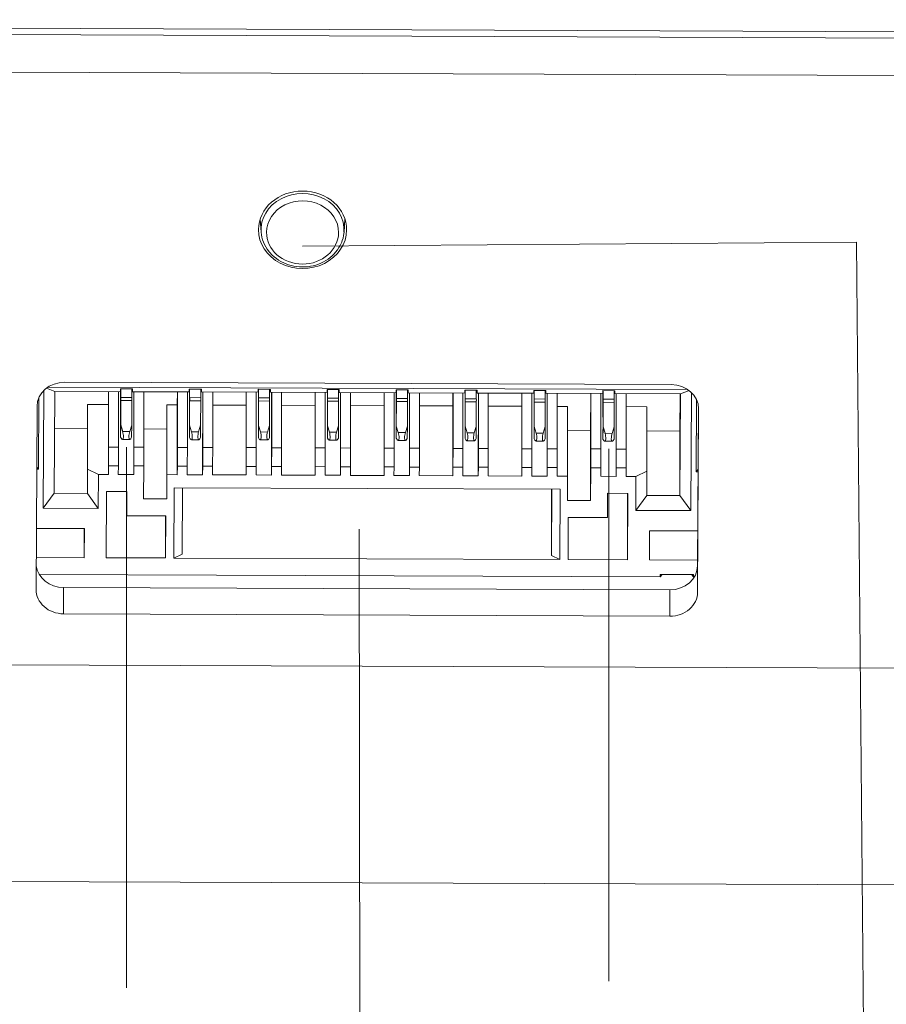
# Model space of a CAD drawing. Extents: x 0 to 841, y 0 to 594.
# Tile 81 of 88: x 726 to 742, y 435 to 453. Entities that reach past the tile are written whole.
import ezdxf

# ---------------------------------------------------------------- set-up
doc = ezdxf.new("R2010")
doc.units = 0

msp = doc.modelspace()

# ---------------------------------------------------------------- linework, layer by layer
at = {"color": 7, "lineweight": 13}
for p, q in [((684.919, 453.334), (759.886, 453.048)), ((759.886, 452.933), (684.919, 453.219)), ((684.919, 452.541), (759.886, 452.254)), ((741.254, 449.3), (741.486, 423.626)), ((668.434, 441.858), (745.441, 441.563)), ((776.289, 437.516), (668.385, 437.928))]:
    msp.add_line(p, q, dxfattribs=at)
at = {"color": 7, "lineweight": 13, "ltscale": 0.005961}
for p, q in [((730.453, 449.48), (730.435, 449.718)), ((731.956, 449.481), (731.973, 449.719))]:
    msp.add_line(p, q, dxfattribs=at)
at = {"color": 7, "lineweight": 13, "ltscale": 0.251255}
msp.add_line((741.254, 449.3), (731.204, 449.225), dxfattribs=at)
at = {"color": 7, "lineweight": 13, "ltscale": 0.274999}
for p, q in [((737.89, 446.719), (726.89, 446.761)), ((726.868, 443.039), (737.868, 442.997)), ((726.869, 442.561), (737.868, 442.519))]:
    msp.add_line(p, q, dxfattribs=at)
at = {"color": 7, "lineweight": 13, "ltscale": 0.053281}
msp.add_line((726.51, 446.61), (726.499, 444.478), dxfattribs=at)
at = {"color": 7, "lineweight": 13, "ltscale": 0.004005}
msp.add_line((726.561, 446.654), (726.71, 446.594), dxfattribs=at)
at = {"color": 7, "lineweight": 13, "ltscale": 0.289979}
msp.add_line((738.189, 446.63), (726.59, 446.674), dxfattribs=at)
at = {"color": 7, "lineweight": 13, "ltscale": 0.046126}
for p, q in [((726.7, 444.749), (726.71, 446.594)), ((738.05, 444.705), (738.06, 446.55))]:
    msp.add_line(p, q, dxfattribs=at)
at = {"color": 7, "lineweight": 13, "ltscale": 0.02975}
for p, q in [((726.71, 446.594), (727.9, 446.589)), ((736.87, 446.555), (738.06, 446.55))]:
    msp.add_line(p, q, dxfattribs=at)
at = {"color": 7, "lineweight": 13, "ltscale": 0.005893}
for p, q in [((727.682, 446.354), (727.683, 446.59)), ((728.933, 446.585), (728.932, 446.35)), ((731.433, 446.576), (731.432, 446.34)), ((732.683, 446.571), (732.682, 446.335)), ((733.933, 446.566), (733.932, 446.33))]:
    msp.add_line(p, q, dxfattribs=at)
at = {"color": 7, "lineweight": 13, "ltscale": 0.025123}
for p, q in [((727.684, 446.59), (727.684, 445.585)), ((727.864, 445.584), (727.864, 446.589)), ((728.324, 445.583), (728.324, 446.588)), ((728.934, 446.585), (728.934, 445.58)), ((729.114, 445.58), (729.114, 446.585)), ((729.394, 446.584), (729.394, 445.579)), ((729.574, 445.578), (729.574, 446.583)), ((730.184, 446.581), (730.184, 445.576)), ((730.644, 446.579), (730.644, 445.574)), ((730.824, 445.573), (730.824, 446.578)), ((731.434, 446.576), (731.434, 445.571)), ((731.614, 445.57), (731.614, 446.575)), ((731.894, 446.574), (731.894, 445.569)), ((732.864, 445.565), (732.864, 446.57)), ((733.324, 445.564), (733.324, 446.569)), ((733.934, 446.566), (733.934, 445.561)), ((734.114, 445.561), (734.114, 446.565)), ((734.394, 446.564), (734.394, 445.56)), ((734.574, 445.559), (734.574, 446.564)), ((735.184, 446.561), (735.184, 445.556)), ((735.364, 445.556), (735.364, 446.561)), ((735.644, 446.56), (735.644, 445.555)), ((735.824, 445.554), (735.824, 446.559)), ((736.434, 446.557), (736.434, 445.552)), ((736.894, 446.555), (736.894, 445.55))]:
    msp.add_line(p, q, dxfattribs=at)
at = {"color": 7, "lineweight": 13, "ltscale": 0.001303}
for p, q in [((727.9, 446.589), (727.9, 446.641)), ((728.12, 446.641), (728.12, 446.588)), ((728.12, 446.588), (728.12, 446.641)), ((729.15, 446.584), (729.15, 446.637)), ((729.37, 446.636), (729.37, 446.584)), ((730.4, 446.58), (730.4, 446.632)), ((730.62, 446.631), (730.62, 446.579)), ((730.62, 446.631), (730.62, 446.579)), ((731.65, 446.575), (731.65, 446.627)), ((733.12, 446.621), (733.12, 446.569)), ((733.12, 446.621), (733.12, 446.569)), ((734.15, 446.565), (734.15, 446.617)), ((735.4, 446.561), (735.4, 446.613)), ((735.62, 446.612), (735.62, 446.56)), ((735.62, 446.612), (735.62, 446.56)), ((736.65, 446.556), (736.65, 446.608)), ((736.87, 446.607), (736.87, 446.555)), ((736.87, 446.607), (736.87, 446.555))]:
    msp.add_line(p, q, dxfattribs=at)
at = {"color": 7, "lineweight": 13, "ltscale": 0.005501}
for p, q in [((728.12, 446.641), (727.9, 446.641)), ((729.37, 446.636), (729.15, 446.637)), ((733.12, 446.621), (732.9, 446.622)), ((734.37, 446.617), (734.15, 446.617))]:
    msp.add_line(p, q, dxfattribs=at)
at = {"color": 7, "lineweight": 13, "ltscale": 0.01203}
for p, q in [((727.904, 446.641), (727.904, 446.16)), ((729.154, 446.637), (729.154, 446.155)), ((731.654, 446.627), (731.654, 446.146)), ((734.154, 446.617), (734.154, 446.136)), ((736.654, 446.608), (736.654, 446.127))]:
    msp.add_line(p, q, dxfattribs=at)
at = {"color": 7, "lineweight": 13, "ltscale": 0.004996}
for p, q in [((727.906, 446.641), (727.906, 446.442)), ((729.156, 446.637), (729.156, 446.437)), ((730.406, 446.632), (730.406, 446.432)), ((732.906, 446.622), (732.906, 446.422)), ((734.156, 446.617), (734.156, 446.418)), ((735.406, 446.613), (735.406, 446.413))]:
    msp.add_line(p, q, dxfattribs=at)
at = {"color": 7, "lineweight": 13, "ltscale": 0.003886}
for p, q in [((728.106, 446.485), (728.106, 446.641)), ((729.356, 446.48), (729.356, 446.636)), ((730.606, 446.476), (730.606, 446.631)), ((733.106, 446.466), (733.106, 446.621)), ((734.356, 446.461), (734.356, 446.617)), ((735.606, 446.456), (735.606, 446.612)), ((736.856, 446.452), (736.856, 446.607)), ((730.823, 445.232), (730.822, 445.077)), ((733.932, 445.065), (733.933, 445.22))]:
    msp.add_line(p, q, dxfattribs=at)
at = {"color": 7, "lineweight": 13, "ltscale": 0.000347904}
for p, q in [((728.12, 446.616), (728.106, 446.616)), ((730.62, 446.607), (730.606, 446.607)), ((731.87, 446.602), (731.856, 446.602)), ((735.62, 446.588), (735.606, 446.588)), ((736.87, 446.583), (736.856, 446.583))]:
    msp.add_line(p, q, dxfattribs=at)
at = {"color": 7, "lineweight": 13, "ltscale": 0.025749}
for p, q in [((728.12, 446.588), (729.15, 446.584)), ((730.62, 446.579), (731.65, 446.575)), ((731.87, 446.574), (732.9, 446.57)), ((733.12, 446.569), (734.15, 446.565)), ((734.37, 446.565), (735.4, 446.561))]:
    msp.add_line(p, q, dxfattribs=at)
at = {"color": 7, "lineweight": 13, "ltscale": 0.037532}
for p, q in [((728.142, 445.087), (728.143, 446.588)), ((730.642, 445.077), (730.643, 446.579)), ((733.142, 445.068), (733.143, 446.569)), ((734.392, 445.063), (734.393, 446.564)), ((735.642, 445.058), (735.643, 446.56))]:
    msp.add_line(p, q, dxfattribs=at)
at = {"color": 7, "lineweight": 13, "ltscale": 0.025124}
for p, q in [((728.144, 446.588), (728.144, 445.583)), ((730.364, 445.575), (730.364, 446.58)), ((732.074, 445.568), (732.074, 446.573)), ((732.684, 446.571), (732.684, 445.566)), ((733.144, 446.569), (733.144, 445.564)), ((736.614, 445.551), (736.614, 446.556)), ((737.074, 445.549), (737.074, 446.554))]:
    msp.add_line(p, q, dxfattribs=at)
at = {"color": 7, "lineweight": 13, "ltscale": 0.000347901}
for p, q in [((729.37, 446.612), (729.356, 446.612)), ((734.37, 446.592), (734.356, 446.592))]:
    msp.add_line(p, q, dxfattribs=at)
at = {"color": 7, "lineweight": 13, "ltscale": 0.001304}
for p, q in [((729.37, 446.636), (729.37, 446.584)), ((731.87, 446.626), (731.87, 446.574)), ((731.87, 446.626), (731.87, 446.574)), ((732.9, 446.57), (732.9, 446.622)), ((734.37, 446.617), (734.37, 446.565)), ((734.37, 446.617), (734.37, 446.565))]:
    msp.add_line(p, q, dxfattribs=at)
at = {"color": 7, "lineweight": 13, "ltscale": 0.025751}
for p, q in [((729.37, 446.584), (730.4, 446.58)), ((735.62, 446.56), (736.65, 446.556))]:
    msp.add_line(p, q, dxfattribs=at)
at = {"color": 7, "lineweight": 13, "ltscale": 0.037531}
for p, q in [((729.392, 445.082), (729.393, 446.584)), ((731.892, 445.073), (731.893, 446.574)), ((736.892, 445.054), (736.893, 446.555))]:
    msp.add_line(p, q, dxfattribs=at)
at = {"color": 7, "lineweight": 13, "ltscale": 0.005892}
for p, q in [((730.183, 446.581), (730.182, 446.345)), ((735.183, 446.561), (735.182, 446.326))]:
    msp.add_line(p, q, dxfattribs=at)
at = {"color": 7, "lineweight": 13, "ltscale": 0.005499}
for p, q in [((730.62, 446.631), (730.4, 446.632)), ((731.87, 446.626), (731.65, 446.627)), ((735.62, 446.612), (735.4, 446.613)), ((736.87, 446.607), (736.65, 446.608))]:
    msp.add_line(p, q, dxfattribs=at)
at = {"color": 7, "lineweight": 13, "ltscale": 0.012029}
for p, q in [((730.404, 446.632), (730.404, 446.151)), ((732.904, 446.622), (732.904, 446.141)), ((735.404, 446.613), (735.404, 446.132))]:
    msp.add_line(p, q, dxfattribs=at)
at = {"color": 7, "lineweight": 13, "ltscale": 0.004995}
for p, q in [((731.656, 446.627), (731.656, 446.427)), ((736.656, 446.608), (736.656, 446.408))]:
    msp.add_line(p, q, dxfattribs=at)
at = {"color": 7, "lineweight": 13, "ltscale": 0.003887}
msp.add_line((731.856, 446.471), (731.856, 446.626), dxfattribs=at)
at = {"color": 7, "lineweight": 13, "ltscale": 0.000346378}
msp.add_line((733.12, 446.597), (733.106, 446.597), dxfattribs=at)
at = {"color": 7, "lineweight": 13, "ltscale": 0.016875}
for p, q in [((736.433, 446.557), (736.429, 445.882)), ((738.053, 446.55), (738.049, 445.875))]:
    msp.add_line(p, q, dxfattribs=at)
at = {"color": 7, "lineweight": 13, "ltscale": 0.004176}
msp.add_line((738.215, 446.612), (738.06, 446.55), dxfattribs=at)
at = {"color": 7, "lineweight": 13, "ltscale": 0.053483}
msp.add_line((738.249, 444.433), (738.26, 446.573), dxfattribs=at)
at = {"color": 7, "lineweight": 13, "ltscale": 0.083027}
for p, q in [((726.371, 443.002), (726.388, 446.323)), ((738.388, 446.278), (738.371, 442.957))]:
    msp.add_line(p, q, dxfattribs=at)
at = {"color": 7, "lineweight": 13, "ltscale": 0.032351}
msp.add_line((726.413, 445.182), (726.42, 446.476), dxfattribs=at)
at = {"color": 7, "lineweight": 13, "ltscale": 0.010983}
for p, q in [((727.302, 446.356), (727.3, 445.917)), ((728.742, 446.35), (728.74, 445.911)), ((727.302, 445.186), (727.3, 444.746)), ((728.74, 444.645), (728.742, 445.085)), ((736.012, 445.057), (736.01, 444.618)), ((728.013, 444.78), (728.014, 444.341)), ((728.014, 444.341), (728.016, 444.78)), ((736.736, 444.747), (736.734, 444.307))]:
    msp.add_line(p, q, dxfattribs=at)
at = {"color": 7, "lineweight": 13, "ltscale": 0.009499}
for p, q in [((727.302, 446.356), (727.682, 446.354)), ((737.072, 446.318), (737.452, 446.317))]:
    msp.add_line(p, q, dxfattribs=at)
at = {"color": 7, "lineweight": 13, "ltscale": 0.029251}
for p, q in [((727.302, 445.186), (727.302, 446.356)), ((727.3, 445.917), (727.3, 444.746))]:
    msp.add_line(p, q, dxfattribs=at)
at = {"color": 7, "lineweight": 13, "ltscale": 0.031639}
for p, q in [((727.682, 446.354), (727.682, 445.089)), ((728.742, 445.085), (728.742, 446.35)), ((728.932, 446.35), (728.932, 445.084)), ((730.182, 446.345), (730.182, 445.079)), ((731.432, 446.34), (731.432, 445.074)), ((732.682, 446.335), (732.682, 445.07)), ((733.932, 446.33), (733.932, 445.065)), ((735.182, 446.326), (735.182, 445.06)), ((736.012, 445.057), (736.012, 446.323)), ((728.74, 444.645), (728.74, 445.911)), ((736.43, 444.616), (736.429, 445.882))]:
    msp.add_line(p, q, dxfattribs=at)
at = {"color": 7, "lineweight": 13, "ltscale": 0.011119}
for p, q in [((727.906, 446.43), (727.905, 445.986)), ((729.156, 446.426), (729.155, 445.981)), ((729.355, 445.98), (729.356, 446.425)), ((730.406, 446.421), (730.405, 445.976)), ((730.605, 445.975), (730.606, 446.42)), ((731.656, 446.416), (731.655, 445.971)), ((731.855, 445.971), (731.856, 446.415)), ((732.906, 446.411), (732.905, 445.967)), ((733.105, 445.966), (733.106, 446.411)), ((734.355, 445.961), (734.356, 446.406)), ((735.406, 446.402), (735.405, 445.957)), ((735.605, 445.956), (735.606, 446.401)), ((736.656, 446.397), (736.655, 445.952))]:
    msp.add_line(p, q, dxfattribs=at)
at = {"color": 7, "lineweight": 13, "ltscale": 0.005}
for p, q in [((728.106, 446.485), (727.906, 446.486)), ((728.106, 446.43), (727.906, 446.43)), ((729.356, 446.48), (729.156, 446.481)), ((729.356, 446.425), (729.156, 446.426)), ((731.856, 446.471), (731.656, 446.472)), ((731.856, 446.415), (731.656, 446.416)), ((733.106, 446.466), (732.906, 446.467)), ((733.106, 446.411), (732.906, 446.411)), ((734.356, 446.461), (734.156, 446.462)), ((734.356, 446.406), (734.156, 446.407)), ((735.606, 446.456), (735.406, 446.457)), ((735.606, 446.401), (735.406, 446.402))]:
    msp.add_line(p, q, dxfattribs=at)
at = {"color": 7, "lineweight": 13, "ltscale": 0.000953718}
for p, q in [((727.906, 446.437), (727.906, 446.475)), ((732.906, 446.418), (732.906, 446.456)), ((734.156, 446.413), (734.156, 446.452))]:
    msp.add_line(p, q, dxfattribs=at)
at = {"color": 7, "lineweight": 13, "ltscale": 0.011118}
for p, q in [((728.105, 445.985), (728.106, 446.43)), ((734.156, 446.407), (734.155, 445.962)), ((736.855, 445.952), (736.856, 446.396))]:
    msp.add_line(p, q, dxfattribs=at)
at = {"color": 7, "lineweight": 13, "ltscale": 0.00475}
for p, q in [((728.742, 446.35), (728.932, 446.35)), ((735.822, 446.323), (736.012, 446.323)), ((728.742, 445.085), (728.932, 445.084)), ((735.822, 445.058), (736.012, 445.057))]:
    msp.add_line(p, q, dxfattribs=at)
at = {"color": 7, "lineweight": 13, "ltscale": 0.000953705}
for p, q in [((729.156, 446.432), (729.156, 446.471)), ((730.406, 446.428), (730.406, 446.466)), ((735.406, 446.409), (735.406, 446.447)), ((736.656, 446.404), (736.656, 446.442))]:
    msp.add_line(p, q, dxfattribs=at)
at = {"color": 7, "lineweight": 13, "ltscale": 0.01525}
for p, q in [((729.572, 446.347), (730.182, 446.345)), ((730.822, 446.342), (731.432, 446.34)), ((732.072, 446.338), (732.682, 446.335)), ((733.322, 446.333), (733.932, 446.33)), ((734.572, 446.328), (735.182, 446.326)), ((729.572, 445.082), (730.182, 445.079)), ((730.822, 445.077), (731.432, 445.074)), ((732.072, 445.072), (732.682, 445.07)), ((734.572, 445.062), (735.182, 445.06))]:
    msp.add_line(p, q, dxfattribs=at)
at = {"color": 7, "lineweight": 13, "ltscale": 0.004999}
for p, q in [((730.606, 446.476), (730.406, 446.476)), ((730.606, 446.42), (730.406, 446.421)), ((736.856, 446.452), (736.656, 446.452)), ((736.856, 446.396), (736.656, 446.397))]:
    msp.add_line(p, q, dxfattribs=at)
at = {"color": 7, "lineweight": 13, "ltscale": 0.000954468}
msp.add_line((731.656, 446.423), (731.656, 446.461), dxfattribs=at)
at = {"color": 7, "lineweight": 13, "ltscale": 0.032801}
msp.add_line((738.35, 446.448), (738.343, 445.136), dxfattribs=at)
at = {"color": 7, "lineweight": 13, "ltscale": 0.072228}
msp.add_line((738.37, 443.434), (738.385, 446.323), dxfattribs=at)
at = {"color": 7, "lineweight": 13, "ltscale": 0.029252}
for p, q in [((737.452, 446.317), (737.452, 445.147)), ((738.05, 444.705), (738.049, 445.875))]:
    msp.add_line(p, q, dxfattribs=at)
at = {"color": 7, "lineweight": 13, "ltscale": 0.00556}
for p, q in [((727.905, 445.986), (727.904, 445.763)), ((728.104, 445.763), (728.105, 445.985)), ((730.405, 445.976), (730.404, 445.754)), ((730.604, 445.753), (730.605, 445.975)), ((733.104, 445.743), (733.105, 445.966)), ((734.155, 445.962), (734.154, 445.739)), ((735.405, 445.957), (735.404, 445.735)), ((736.854, 445.729), (736.855, 445.952))]:
    msp.add_line(p, q, dxfattribs=at)
at = {"color": 7, "lineweight": 13, "ltscale": 0.003067}
for p, q in [((727.905, 445.986), (727.941, 445.868)), ((729.155, 445.981), (729.191, 445.863)), ((731.655, 445.971), (731.691, 445.854)), ((732.905, 445.967), (732.941, 445.849)), ((734.155, 445.962), (734.191, 445.844)), ((735.405, 445.957), (735.441, 445.84)), ((736.655, 445.952), (736.691, 445.835))]:
    msp.add_line(p, q, dxfattribs=at)
at = {"color": 7, "lineweight": 13, "ltscale": 0.003066}
for p, q in [((728.069, 445.868), (728.105, 445.985)), ((733.069, 445.849), (733.105, 445.966)), ((734.319, 445.844), (734.355, 445.961))]:
    msp.add_line(p, q, dxfattribs=at)
at = {"color": 7, "lineweight": 13, "ltscale": 0.005559}
for p, q in [((729.155, 445.981), (729.154, 445.759)), ((729.354, 445.758), (729.355, 445.98)), ((731.655, 445.971), (731.654, 445.749)), ((731.854, 445.748), (731.855, 445.971)), ((732.905, 445.967), (732.904, 445.744)), ((734.354, 445.739), (734.355, 445.961)), ((735.604, 445.734), (735.605, 445.956)), ((736.655, 445.952), (736.654, 445.73))]:
    msp.add_line(p, q, dxfattribs=at)
at = {"color": 7, "lineweight": 13, "ltscale": 0.003065}
for p, q in [((729.319, 445.863), (729.355, 445.98)), ((730.569, 445.858), (730.605, 445.975)), ((731.819, 445.853), (731.855, 445.971)), ((735.569, 445.839), (735.605, 445.956)), ((736.819, 445.834), (736.855, 445.952))]:
    msp.add_line(p, q, dxfattribs=at)
at = {"color": 7, "lineweight": 13, "ltscale": 0.003068}
msp.add_line((730.405, 445.976), (730.441, 445.859), dxfattribs=at)
at = {"color": 7, "lineweight": 13, "ltscale": 0.015}
for p, q in [((727.3, 445.917), (726.7, 445.919)), ((726.7, 444.749), (727.3, 444.746)), ((738.05, 444.705), (737.45, 444.708))]:
    msp.add_line(p, q, dxfattribs=at)
at = {"color": 7, "lineweight": 13, "ltscale": 0.0043}
for p, q in [((727.904, 445.763), (727.904, 445.935)), ((729.154, 445.759), (729.154, 445.931)), ((730.404, 445.754), (730.404, 445.926)), ((731.654, 445.749), (731.654, 445.921)), ((732.904, 445.744), (732.904, 445.916)), ((734.154, 445.739), (734.154, 445.911)), ((735.404, 445.735), (735.404, 445.907)), ((736.654, 445.73), (736.654, 445.902))]:
    msp.add_line(p, q, dxfattribs=at)
at = {"color": 7, "lineweight": 13, "ltscale": 0.00321}
for p, q in [((727.941, 445.868), (728.069, 445.868)), ((729.191, 445.863), (729.319, 445.863)), ((730.441, 445.859), (730.569, 445.858)), ((732.941, 445.849), (733.069, 445.849)), ((734.191, 445.844), (734.319, 445.844)), ((735.441, 445.84), (735.569, 445.839)), ((736.691, 445.835), (736.819, 445.834))]:
    msp.add_line(p, q, dxfattribs=at)
at = {"color": 7, "lineweight": 13, "ltscale": 0.010501}
for p, q in [((728.74, 445.911), (728.32, 445.913)), ((736.01, 444.618), (736.43, 444.616))]:
    msp.add_line(p, q, dxfattribs=at)
at = {"color": 7, "lineweight": 13, "ltscale": 0.003212}
msp.add_line((731.691, 445.854), (731.819, 445.853), dxfattribs=at)
at = {"color": 7, "lineweight": 13, "ltscale": 0.0105}
for p, q in [((736.429, 445.882), (736.009, 445.883)), ((728.32, 444.647), (728.74, 444.645))]:
    msp.add_line(p, q, dxfattribs=at)
at = {"color": 7, "lineweight": 13, "ltscale": 0.014999}
for p, q in [((738.049, 445.875), (737.449, 445.878)), ((738.293, 443.273), (737.693, 443.276))]:
    msp.add_line(p, q, dxfattribs=at)
at = {"color": 7, "lineweight": 13, "ltscale": 0.000668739}
msp.add_line((727.904, 445.763), (727.918, 445.74), dxfattribs=at)
at = {"color": 7, "lineweight": 13, "ltscale": 0.000133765}
for p, q in [((727.921, 445.736), (727.918, 445.74)), ((729.34, 445.735), (729.337, 445.73)), ((732.921, 445.717), (732.918, 445.721)), ((734.34, 445.716), (734.337, 445.711))]:
    msp.add_line(p, q, dxfattribs=at)
at = {"color": 7, "lineweight": 13, "ltscale": 0.003371}
for p, q in [((728.072, 445.723), (727.937, 445.724)), ((729.322, 445.718), (729.187, 445.719)), ((730.572, 445.714), (730.437, 445.714)), ((733.071, 445.704), (732.937, 445.705)), ((734.321, 445.699), (734.187, 445.7)), ((735.571, 445.695), (735.437, 445.695)), ((736.821, 445.69), (736.687, 445.69))]:
    msp.add_line(p, q, dxfattribs=at)
at = {"color": 7, "lineweight": 13, "ltscale": 0.000133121}
for p, q in [((728.09, 445.74), (728.087, 445.735)), ((735.59, 445.711), (735.587, 445.707))]:
    msp.add_line(p, q, dxfattribs=at)
at = {"color": 7, "lineweight": 13, "ltscale": 0.000666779}
for p, q in [((728.104, 445.763), (728.09, 445.74)), ((729.354, 445.758), (729.34, 445.735)), ((730.604, 445.753), (730.59, 445.73)), ((734.354, 445.739), (734.34, 445.716))]:
    msp.add_line(p, q, dxfattribs=at)
at = {"color": 7, "lineweight": 13, "ltscale": 0.000668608}
for p, q in [((729.154, 445.759), (729.168, 445.736)), ((730.404, 445.754), (730.418, 445.731)), ((731.654, 445.749), (731.668, 445.726)), ((734.154, 445.739), (734.168, 445.717)), ((736.654, 445.73), (736.668, 445.707))]:
    msp.add_line(p, q, dxfattribs=at)
at = {"color": 7, "lineweight": 13, "ltscale": 0.000134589}
for p, q in [((729.171, 445.731), (729.168, 445.736)), ((731.671, 445.722), (731.668, 445.726)), ((735.421, 445.707), (735.418, 445.712))]:
    msp.add_line(p, q, dxfattribs=at)
at = {"color": 7, "lineweight": 13, "ltscale": 0.00013395}
for p, q in [((730.421, 445.726), (730.418, 445.731)), ((730.59, 445.73), (730.587, 445.726)), ((733.09, 445.721), (733.087, 445.716)), ((734.171, 445.712), (734.168, 445.717))]:
    msp.add_line(p, q, dxfattribs=at)
at = {"color": 7, "lineweight": 13, "ltscale": 0.003369}
msp.add_line((731.821, 445.709), (731.687, 445.709), dxfattribs=at)
at = {"color": 7, "lineweight": 13, "ltscale": 0.000133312}
for p, q in [((731.84, 445.725), (731.837, 445.721)), ((736.84, 445.706), (736.837, 445.702))]:
    msp.add_line(p, q, dxfattribs=at)
at = {"color": 7, "lineweight": 13, "ltscale": 0.000666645}
msp.add_line((731.854, 445.748), (731.84, 445.725), dxfattribs=at)
at = {"color": 7, "lineweight": 13, "ltscale": 0.000669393}
msp.add_line((732.904, 445.744), (732.918, 445.721), dxfattribs=at)
at = {"color": 7, "lineweight": 13, "ltscale": 0.000665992}
msp.add_line((733.104, 445.743), (733.09, 445.721), dxfattribs=at)
at = {"color": 7, "lineweight": 13, "ltscale": 0.000667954}
msp.add_line((735.404, 445.735), (735.418, 445.712), dxfattribs=at)
at = {"color": 7, "lineweight": 13, "ltscale": 0.000667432}
for p, q in [((735.604, 445.734), (735.59, 445.711)), ((736.854, 445.729), (736.84, 445.706))]:
    msp.add_line(p, q, dxfattribs=at)
at = {"color": 7, "lineweight": 13, "ltscale": 0.00012763}
msp.add_line((736.671, 445.702), (736.668, 445.707), dxfattribs=at)
at = {"color": 7, "lineweight": 13, "ltscale": 0.008524}
for p, q in [((727.684, 445.585), (727.683, 445.244)), ((727.863, 445.243), (727.864, 445.584)), ((728.144, 445.583), (728.143, 445.242)), ((728.323, 445.242), (728.324, 445.583)), ((728.934, 445.58), (728.933, 445.239)), ((729.113, 445.239), (729.114, 445.58)), ((729.394, 445.579), (729.393, 445.238)), ((729.573, 445.237), (729.574, 445.578)), ((730.184, 445.576), (730.183, 445.235)), ((730.363, 445.234), (730.364, 445.575)), ((730.644, 445.574), (730.643, 445.233)), ((730.823, 445.232), (730.824, 445.573)), ((731.434, 445.571), (731.433, 445.23)), ((731.613, 445.229), (731.614, 445.57)), ((731.894, 445.569), (731.893, 445.228)), ((732.073, 445.227), (732.074, 445.568)), ((732.684, 445.566), (732.683, 445.225)), ((732.863, 445.224), (732.864, 445.565)), ((733.144, 445.564), (733.143, 445.223)), ((733.323, 445.223), (733.324, 445.564)), ((733.934, 445.561), (733.933, 445.22)), ((734.113, 445.22), (734.114, 445.561)), ((734.394, 445.56), (734.393, 445.219)), ((734.573, 445.218), (734.574, 445.559)), ((735.184, 445.556), (735.183, 445.216)), ((735.363, 445.215), (735.364, 445.556)), ((735.644, 445.555), (735.643, 445.214)), ((735.823, 445.213), (735.824, 445.554)), ((736.434, 445.552), (736.433, 445.211)), ((736.613, 445.21), (736.614, 445.551)), ((736.894, 445.55), (736.893, 445.209)), ((737.073, 445.208), (737.074, 445.549))]:
    msp.add_line(p, q, dxfattribs=at)
at = {"color": 7, "lineweight": 13, "ltscale": 0.0045}
for p, q in [((727.684, 445.585), (727.864, 445.584)), ((728.144, 445.583), (728.324, 445.583)), ((728.934, 445.58), (729.114, 445.58)), ((729.394, 445.579), (729.574, 445.578)), ((730.184, 445.576), (730.364, 445.575)), ((730.644, 445.574), (730.824, 445.573)), ((731.434, 445.571), (731.614, 445.57)), ((731.894, 445.569), (732.074, 445.568)), ((732.684, 445.566), (732.864, 445.565)), ((733.144, 445.564), (733.324, 445.564)), ((733.934, 445.561), (734.114, 445.561)), ((734.394, 445.56), (734.574, 445.559)), ((735.184, 445.556), (735.364, 445.556)), ((735.644, 445.555), (735.824, 445.554)), ((736.434, 445.552), (736.614, 445.551)), ((736.894, 445.55), (737.074, 445.549)), ((727.503, 445.089), (727.682, 445.089)), ((727.683, 445.244), (727.863, 445.243)), ((728.143, 445.242), (728.323, 445.242)), ((729.393, 445.238), (729.573, 445.237)), ((730.183, 445.235), (730.363, 445.234)), ((730.643, 445.233), (730.823, 445.232)), ((731.433, 445.23), (731.613, 445.229)), ((731.893, 445.228), (732.073, 445.227)), ((732.683, 445.225), (732.863, 445.224)), ((733.933, 445.22), (734.113, 445.22)), ((734.393, 445.219), (734.573, 445.218)), ((735.183, 445.216), (735.363, 445.215)), ((735.643, 445.214), (735.823, 445.213)), ((736.433, 445.211), (736.613, 445.21)), ((736.893, 445.209), (737.073, 445.208)), ((737.072, 445.053), (737.252, 445.052))]:
    msp.add_line(p, q, dxfattribs=at)
at = {"color": 7, "lineweight": 13, "ltscale": 0.245089}
msp.add_line((728.013, 445.584), (728.013, 435.78), dxfattribs=at)
at = {"color": 7, "lineweight": 13, "ltscale": 0.241189}
msp.add_line((736.761, 445.551), (736.761, 435.903), dxfattribs=at)
at = {"color": 7, "lineweight": 13, "ltscale": 0.001301}
msp.add_line((726.413, 445.182), (726.382, 445.223), dxfattribs=at)
at = {"color": 7, "lineweight": 13, "ltscale": 0.000775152}
msp.add_line((726.382, 445.182), (726.413, 445.182), dxfattribs=at)
at = {"color": 7, "lineweight": 13, "ltscale": 0.005551}
msp.add_line((727.503, 445.089), (727.302, 445.186), dxfattribs=at)
at = {"color": 7, "lineweight": 13, "ltscale": 0.015375}
msp.add_line((727.499, 444.474), (727.503, 445.089), dxfattribs=at)
at = {"color": 7, "lineweight": 13, "ltscale": 0.003885}
for p, q in [((727.682, 445.089), (727.683, 445.244)), ((727.863, 445.243), (727.862, 445.088)), ((728.142, 445.087), (728.143, 445.242)), ((728.932, 445.084), (728.933, 445.239)), ((729.113, 445.239), (729.112, 445.083)), ((729.392, 445.082), (729.393, 445.238)), ((729.573, 445.237), (729.572, 445.082)), ((730.182, 445.079), (730.183, 445.235)), ((730.363, 445.234), (730.362, 445.079)), ((730.642, 445.077), (730.643, 445.233)), ((731.432, 445.074), (731.433, 445.23)), ((731.613, 445.229), (731.612, 445.074)), ((731.892, 445.073), (731.893, 445.228)), ((732.073, 445.227), (732.072, 445.072)), ((732.682, 445.07), (732.683, 445.225)), ((732.863, 445.224), (732.862, 445.069)), ((733.142, 445.068), (733.143, 445.223)), ((733.323, 445.223), (733.322, 445.067)), ((734.113, 445.22), (734.112, 445.064)), ((734.392, 445.063), (734.393, 445.219)), ((734.573, 445.218), (734.572, 445.062)), ((735.182, 445.06), (735.183, 445.216)), ((735.363, 445.215), (735.362, 445.059)), ((735.642, 445.058), (735.643, 445.214)), ((735.823, 445.213), (735.822, 445.058)), ((736.613, 445.21), (736.612, 445.055)), ((736.892, 445.054), (736.893, 445.209)), ((737.073, 445.208), (737.072, 445.053))]:
    msp.add_line(p, q, dxfattribs=at)
at = {"color": 7, "lineweight": 13, "ltscale": 0.006999}
for p, q in [((727.862, 445.088), (728.142, 445.087)), ((729.112, 445.083), (729.392, 445.082)), ((732.862, 445.069), (733.142, 445.068)), ((734.112, 445.064), (734.392, 445.063)), ((735.362, 445.059), (735.642, 445.058))]:
    msp.add_line(p, q, dxfattribs=at)
at = {"color": 7, "lineweight": 13, "ltscale": 0.014868}
msp.add_line((728.323, 445.242), (728.32, 444.647), dxfattribs=at)
at = {"color": 7, "lineweight": 13, "ltscale": 0.004501}
for p, q in [((728.933, 445.239), (729.113, 445.239)), ((733.143, 445.223), (733.323, 445.223))]:
    msp.add_line(p, q, dxfattribs=at)
at = {"color": 7, "lineweight": 13, "ltscale": 0.007001}
for p, q in [((730.362, 445.079), (730.642, 445.077)), ((731.612, 445.074), (731.892, 445.073)), ((736.612, 445.055), (736.892, 445.054))]:
    msp.add_line(p, q, dxfattribs=at)
at = {"color": 7, "lineweight": 13, "ltscale": 0.014867}
msp.add_line((736.43, 444.616), (736.433, 445.211), dxfattribs=at)
at = {"color": 7, "lineweight": 13, "ltscale": 0.005531}
msp.add_line((737.452, 445.147), (737.252, 445.052), dxfattribs=at)
at = {"color": 7, "lineweight": 13, "ltscale": 0.010982}
msp.add_line((737.452, 445.147), (737.45, 444.708), dxfattribs=at)
at = {"color": 7, "lineweight": 13, "ltscale": 0.001534}
msp.add_line((738.379, 445.185), (738.343, 445.136), dxfattribs=at)
at = {"color": 7, "lineweight": 13, "ltscale": 0.000907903}
msp.add_line((738.343, 445.136), (738.379, 445.136), dxfattribs=at)
at = {"color": 7, "lineweight": 13, "ltscale": 0.015251}
msp.add_line((733.322, 445.067), (733.932, 445.065), dxfattribs=at)
at = {"color": 7, "lineweight": 13, "ltscale": 0.015376}
msp.add_line((737.252, 445.052), (737.249, 444.437), dxfattribs=at)
at = {"color": 7, "lineweight": 13, "ltscale": 0.008423}
msp.add_line((726.7, 444.749), (726.499, 444.478), dxfattribs=at)
at = {"color": 7, "lineweight": 13, "ltscale": 0.008427}
for p, q in [((727.3, 444.746), (727.499, 444.474)), ((738.249, 444.433), (738.05, 444.705))]:
    msp.add_line(p, q, dxfattribs=at)
at = {"color": 7, "lineweight": 13, "ltscale": 0.030092}
for p, q in [((727.646, 444.781), (727.64, 443.578)), ((737.099, 444.745), (737.1, 443.542)), ((737.1, 443.542), (737.106, 444.745))]:
    msp.add_line(p, q, dxfattribs=at)
at = {"color": 7, "lineweight": 13, "ltscale": 0.009251}
msp.add_line((728.016, 444.78), (727.646, 444.781), dxfattribs=at)
at = {"color": 7, "lineweight": 13, "ltscale": 0.031849}
for p, q in [((728.876, 444.847), (728.87, 443.573)), ((735.87, 443.546), (735.876, 444.82))]:
    msp.add_line(p, q, dxfattribs=at)
at = {"color": 7, "lineweight": 13, "ltscale": 0.175}
for p, q in [((735.876, 444.82), (728.876, 444.847)), ((728.87, 443.573), (735.87, 443.546))]:
    msp.add_line(p, q, dxfattribs=at)
at = {"color": 7, "lineweight": 13, "ltscale": 0.030058}
for p, q in [((729.02, 443.644), (729.026, 444.846)), ((735.719, 444.821), (735.72, 443.619))]:
    msp.add_line(p, q, dxfattribs=at)
at = {"color": 7, "lineweight": 13, "ltscale": 0.030059}
msp.add_line((735.726, 444.821), (735.72, 443.619), dxfattribs=at)
at = {"color": 7, "lineweight": 13, "ltscale": 0.00925}
msp.add_line((737.106, 444.745), (736.736, 444.747), dxfattribs=at)
at = {"color": 7, "lineweight": 13, "ltscale": 0.008422}
msp.add_line((737.249, 444.437), (737.45, 444.708), dxfattribs=at)
at = {"color": 7, "lineweight": 13, "ltscale": 0.025}
msp.add_line((726.499, 444.478), (727.499, 444.474), dxfattribs=at)
at = {"color": 7, "lineweight": 13, "ltscale": 0.024999}
msp.add_line((737.249, 444.437), (738.249, 444.433), dxfattribs=at)
at = {"color": 7, "lineweight": 13, "ltscale": 0.017749}
msp.add_line((728.724, 444.338), (728.014, 444.341), dxfattribs=at)
at = {"color": 7, "lineweight": 13, "ltscale": 0.019109}
msp.add_line((728.719, 444.338), (728.72, 443.574), dxfattribs=at)
at = {"color": 7, "lineweight": 13, "ltscale": 0.01911}
for p, q in [((728.72, 443.574), (728.724, 444.338)), ((736.024, 444.31), (736.02, 443.546))]:
    msp.add_line(p, q, dxfattribs=at)
at = {"color": 7, "lineweight": 13, "ltscale": 0.017751}
msp.add_line((736.734, 444.307), (736.024, 444.31), dxfattribs=at)
at = {"color": 7, "lineweight": 13, "ltscale": 0.021773}
for p, q in [((727.247, 444.106), (726.377, 444.11)), ((726.374, 443.583), (727.245, 443.579))]:
    msp.add_line(p, q, dxfattribs=at)
at = {"color": 7, "lineweight": 13, "ltscale": 0.013179}
for p, q in [((727.244, 444.106), (727.245, 443.579)), ((737.497, 444.067), (737.495, 443.54))]:
    msp.add_line(p, q, dxfattribs=at)
at = {"color": 7, "lineweight": 13, "ltscale": 0.013178}
msp.add_line((727.245, 443.579), (727.247, 444.106), dxfattribs=at)
at = {"color": 7, "lineweight": 13, "ltscale": 0.36803}
msp.add_line((732.231, 444.098), (732.246, 429.377), dxfattribs=at)
at = {"color": 7, "lineweight": 13, "ltscale": 0.021909}
for p, q in [((738.374, 444.064), (737.497, 444.067)), ((737.495, 443.54), (738.371, 443.537))]:
    msp.add_line(p, q, dxfattribs=at)
at = {"color": 7, "lineweight": 13, "ltscale": 0.026999}
msp.add_line((727.64, 443.578), (728.72, 443.574), dxfattribs=at)
at = {"color": 7, "lineweight": 13, "ltscale": 0.004149}
msp.add_line((728.87, 443.573), (729.02, 443.644), dxfattribs=at)
at = {"color": 7, "lineweight": 13, "ltscale": 0.004164}
msp.add_line((735.72, 443.619), (735.87, 443.546), dxfattribs=at)
at = {"color": 7, "lineweight": 13, "ltscale": 0.027001}
msp.add_line((736.02, 443.546), (737.1, 443.542), dxfattribs=at)
at = {"color": 7, "lineweight": 13, "ltscale": 0.011939}
for p, q in [((738.37, 443.434), (738.371, 442.957)), ((726.868, 443.039), (726.869, 442.561)), ((737.868, 442.519), (737.868, 442.997))]:
    msp.add_line(p, q, dxfattribs=at)
at = {"color": 7, "lineweight": 13, "ltscale": 0.281649}
msp.add_line((726.427, 443.275), (737.693, 443.232), dxfattribs=at)
at = {"color": 7, "lineweight": 13, "ltscale": 0.001393}
msp.add_line((737.693, 443.232), (737.728, 443.276), dxfattribs=at)
at = {"color": 7, "lineweight": 13, "ltscale": 0.001098}
msp.add_line((737.693, 443.276), (737.693, 443.232), dxfattribs=at)
at = {"color": 7, "lineweight": 13, "ltscale": 0.0014}
msp.add_line((738.259, 443.274), (738.293, 443.23), dxfattribs=at)
at = {"color": 7, "lineweight": 13, "ltscale": 0.001099}
msp.add_line((738.293, 443.273), (738.293, 443.23), dxfattribs=at)
at = {"color": 7, "lineweight": 13, "ltscale": 0.000465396}
msp.add_line((738.293, 443.23), (738.312, 443.229), dxfattribs=at)
at = {"color": 7, "lineweight": 13}
msp.add_lwpolyline([(730.453, 449.48), (730.458, 449.435), (730.466, 449.389), (730.479, 449.344), (730.493, 449.302), (730.513, 449.256), (730.536, 449.214), (730.561, 449.174), (730.604, 449.117), (730.654, 449.064), (730.691, 449.032), (730.729, 449.002), (730.77, 448.974), (730.812, 448.949), (730.877, 448.918), (730.949, 448.891), (730.997, 448.877), (731.046, 448.866), (731.096, 448.858), (731.146, 448.853), (731.196, 448.851), (731.246, 448.852), (731.297, 448.856), (731.346, 448.863), (731.396, 448.873), (731.444, 448.886), (731.491, 448.902), (731.538, 448.921), (731.582, 448.942), (731.625, 448.966), (731.666, 448.993), (731.706, 449.022), (731.742, 449.054), (731.777, 449.087), (731.804, 449.118), (731.838, 449.161), (731.865, 449.201), (731.888, 449.242), (731.915, 449.303), (731.925, 449.329), (731.938, 449.374), (731.948, 449.42), (731.956, 449.481)], dxfattribs=at)
for centre, radius, start, end in [((727.942, 445.746), 0.0234, 206.2364, 257.1007), ((728.067, 445.745), 0.0229, 282.5389, 333.9452), ((729.192, 445.742), 0.0234, 206.2364, 257.1007), ((729.317, 445.741), 0.0229, 282.5389, 333.9452), ((730.442, 445.737), 0.0234, 206.2364, 257.1007), ((730.567, 445.736), 0.0229, 282.5389, 333.9452), ((731.692, 445.732), 0.0234, 206.2364, 257.1007), ((731.817, 445.731), 0.0229, 282.5389, 333.9452), ((732.942, 445.727), 0.0234, 206.2364, 257.1007), ((733.067, 445.726), 0.0229, 282.5389, 333.9452), ((734.192, 445.722), 0.0234, 206.2364, 257.1007), ((734.317, 445.721), 0.0229, 282.5389, 333.9452), ((735.442, 445.718), 0.0234, 206.2364, 257.1007), ((735.567, 445.717), 0.0229, 282.5389, 333.9452), ((736.692, 445.713), 0.0233, 206.2579, 257.1883), ((736.817, 445.712), 0.0229, 282.5389, 333.9452)]:
    msp.add_arc(centre, radius, start, end, dxfattribs=at)
for centre, major_axis, ratio, start_param, end_param in [((731.204, 449.525), (-0.8, 0), 0.878593, 3.136627, 6.278219), ((731.204, 449.523), (0.753, 0), 0.878593, 6.218736, 9.489215), ((731.204, 449.477), (0.653, 0), 0.878593, 6.278219, 9.419812), ((731.204, 449.525), (-0.8, 0), 0.878593, 6.278219, 9.419812), ((731.204, 449.477), (0.653, 0), 0.878593, 3.136627, 6.278219), ((726.888, 446.322), (-0.5, 0), 0.878593, 4.707423, 6.278219), ((737.888, 446.28), (-0.5, 0), 0.878593, 3.136627, 4.707423), ((727.906, 446.386), (-0.0004, -0.1), 0.002372, 2.032844, 3.141593), ((727.906, 446.386), (-0.0004, -0.1), 0.002372, 3.141593, 3.60364), ((727.906, 446.527), (0.0004, 0.1), 0.002372, 2.591349, 3.141593), ((727.906, 446.527), (0.0004, 0.1), 0.002372, 3.141593, 3.60364), ((728.106, 446.385), (0.0004, 0.1), 0.002372, 5.174437, 6.283185), ((729.156, 446.381), (-0.0004, -0.1), 0.002372, 2.032844, 3.141593), ((729.156, 446.381), (-0.0004, -0.1), 0.002372, 3.141593, 3.60364), ((729.156, 446.522), (0.0004, 0.1), 0.002372, 2.591349, 3.141593), ((729.156, 446.522), (0.0004, 0.1), 0.002372, 3.141593, 3.60364), ((729.356, 446.38), (0.0004, 0.1), 0.002372, 5.174437, 6.283185), ((730.406, 446.376), (-0.0004, -0.1), 0.002372, 2.032844, 3.141593), ((730.406, 446.376), (-0.0004, -0.1), 0.002372, 3.141593, 3.60364), ((730.406, 446.517), (0.0004, 0.1), 0.002372, 2.591349, 3.141593), ((730.406, 446.517), (0.0004, 0.1), 0.002372, 3.141593, 3.60364), ((730.606, 446.376), (0.0004, 0.1), 0.002372, 5.174437, 6.283185), ((731.656, 446.372), (-0.0004, -0.1), 0.002372, 2.032844, 3.141593), ((731.656, 446.372), (-0.0004, -0.1), 0.002372, 3.141593, 3.60364), ((731.656, 446.512), (0.0004, 0.1), 0.002372, 2.591349, 3.141593), ((731.656, 446.512), (0.0004, 0.1), 0.002372, 3.141593, 3.60364), ((731.856, 446.371), (0.0004, 0.1), 0.002372, 5.174437, 6.283185), ((732.906, 446.367), (-0.0004, -0.1), 0.002372, 2.032844, 3.141593), ((732.906, 446.367), (-0.0004, -0.1), 0.002372, 3.141593, 3.60364), ((732.906, 446.508), (0.0004, 0.1), 0.002372, 2.591349, 3.141593), ((732.906, 446.508), (0.0004, 0.1), 0.002372, 3.141593, 3.60364), ((733.106, 446.366), (0.0004, 0.1), 0.002372, 5.174437, 6.283185), ((734.156, 446.362), (-0.0004, -0.1), 0.002372, 2.032844, 3.141593), ((734.156, 446.362), (-0.0004, -0.1), 0.002372, 3.141593, 3.60364), ((734.156, 446.503), (0.0004, 0.1), 0.002372, 2.591349, 3.141593), ((734.156, 446.503), (0.0004, 0.1), 0.002372, 3.141593, 3.60364), ((734.356, 446.361), (0.0004, 0.1), 0.002372, 5.174437, 6.283185), ((735.406, 446.357), (-0.0004, -0.1), 0.002372, 2.032844, 3.141593), ((735.406, 446.357), (-0.0004, -0.1), 0.002372, 3.141593, 3.60364), ((735.406, 446.498), (0.0004, 0.1), 0.002372, 2.591349, 3.141593), ((735.406, 446.498), (0.0004, 0.1), 0.002372, 3.141593, 3.60364), ((735.606, 446.356), (0.0004, 0.1), 0.002372, 5.174437, 6.283185), ((736.656, 446.352), (-0.0004, -0.1), 0.002372, 2.032844, 3.141593), ((736.656, 446.352), (-0.0004, -0.1), 0.002372, 3.141593, 3.60364), ((736.656, 446.493), (0.0004, 0.1), 0.002372, 2.591349, 3.141593), ((736.656, 446.493), (0.0004, 0.1), 0.002372, 3.141593, 3.60364), ((736.856, 446.352), (0.0004, 0.1), 0.002372, 5.174437, 6.283185), ((727.882, 441.767), (0.019, 5), 0.002372, 5.698035, 5.785302), ((729.132, 441.762), (0.019, 5), 0.002372, 5.698035, 5.785302), ((730.382, 441.758), (0.019, 5), 0.002372, 5.698035, 5.785302), ((731.632, 441.753), (0.019, 5), 0.002372, 5.698035, 5.785302), ((732.882, 441.748), (0.019, 5), 0.002372, 5.698035, 5.785302), ((734.132, 441.743), (0.019, 5), 0.002372, 5.698035, 5.785302), ((735.382, 441.739), (0.019, 5), 0.002372, 5.698035, 5.785302), ((736.632, 441.734), (0.019, 5), 0.002372, 5.698035, 5.785302), ((727.921, 445.824), (-0.017, 0.0999), 0.287281, 3.091831, 5.124508), ((728.088, 445.823), (-0.0177, -0.0998), 0.282688, 4.299329, 6.335093), ((729.171, 445.819), (-0.017, 0.0999), 0.287281, 3.091831, 5.124508), ((729.338, 445.818), (-0.0177, -0.0998), 0.282688, 4.299329, 6.335093), ((730.421, 445.814), (-0.017, 0.0999), 0.287281, 3.091831, 5.124508), ((730.588, 445.814), (-0.0177, -0.0998), 0.282688, 4.299329, 6.335093), ((731.671, 445.809), (-0.017, 0.0999), 0.287281, 3.091831, 5.124508), ((731.838, 445.809), (-0.0177, -0.0998), 0.282688, 4.299329, 6.335093), ((732.921, 445.805), (-0.017, 0.0999), 0.287281, 3.091831, 5.124508), ((733.088, 445.804), (-0.0177, -0.0998), 0.282688, 4.299329, 6.335093), ((734.171, 445.8), (-0.017, 0.0999), 0.287281, 3.091831, 5.124508), ((734.338, 445.799), (-0.0177, -0.0998), 0.282688, 4.299329, 6.335093), ((735.421, 445.795), (-0.017, 0.0999), 0.287281, 3.091831, 5.124508), ((735.588, 445.794), (-0.0177, -0.0998), 0.282688, 4.299329, 6.335093), ((736.671, 445.79), (-0.017, 0.0999), 0.287281, 3.088815, 5.124508), ((736.838, 445.79), (-0.0177, -0.0998), 0.282688, 4.299329, 6.335093), ((726.871, 443.478), (0.5, 0), 0.878593, 3.240439, 4.707423), ((737.87, 443.436), (0.5, 0), 0.878593, 4.707423, 6.278219), ((726.871, 443.001), (-0.5, 0), 0.878593, 6.278219, 7.849016), ((737.871, 442.958), (-0.5, 0), 0.878593, 1.56583, 3.136627)]:
    msp.add_ellipse(centre, major_axis=major_axis, ratio=ratio, start_param=start_param, end_param=end_param, dxfattribs=at)

doc.saveas('drawing.dxf')
